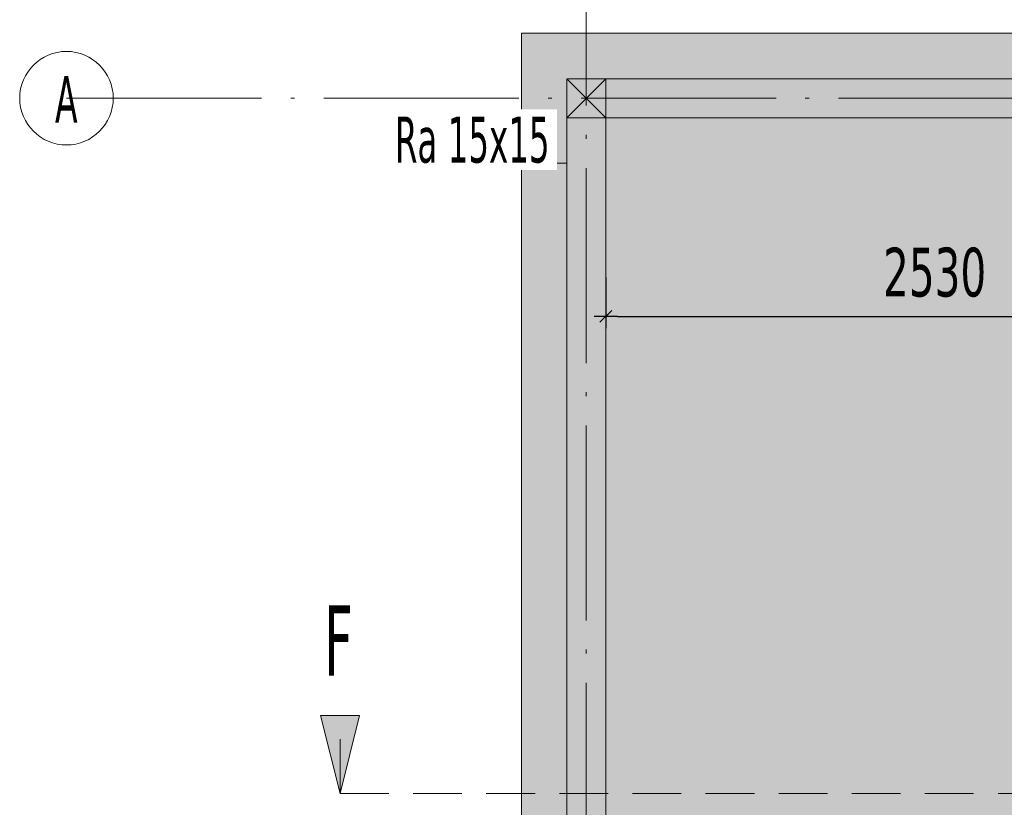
# Model space of a CAD drawing. Header units: millimetres. Extents: x 1567 to 2756, y -116 to 725.
# Tile 248 of 256: x 2261 to 2311, y 140 to 181. Entities that reach past the tile are written whole.
import ezdxf

# ---------------------------------------------------------------- set-up
doc = ezdxf.new("R2010")
doc.units = ezdxf.units.MM
doc.linetypes.add('CADWORK_12', pattern=[3.75, 2.5, -1.25])
doc.linetypes.add('CADWORK_5', pattern=[13.2, 10, -1.5, 0.2, -1.5])
doc.layers.add('Ech.1_75', color=7, linetype='Continuous')
doc.styles.add('tahoma-', font='txt', dxfattribs={"height": 1})
doc.styles.add('tahoma-z-r', font='txt', dxfattribs={"width": 0.704918})
doc.dimstyles.new('ISO-25', dxfattribs={"dimtxt": 2.5, "dimasz": 2.5, "dimexe": 1.25, "dimexo": 0.625, "dimtad": 1, "dimtxsty": 'Standard', "dimcen": 2.5, "dimadec": 0, "dimazin": 0, "dimtfac": 1, "dimtmove": 0, "dimatfit": 3, "dimfxl": 1, "dimarcsym": 0})

# ---------------------------------------------------------------- blocks, each defined once
blk = doc.blocks.new('cw-line-extremity2')
at = {"linetype": 'Continuous', "lineweight": 0}
blk.add_hatch(color=0, dxfattribs=at).paths.add_polyline_path([(0, 0), (2, 0.5), (2, -0.5)])
at = {"color": 0, "linetype": 'Continuous', "lineweight": -2}
for p, q in [((0, 0), (2, 0.5)), ((2, 0.5), (2, -0.5)), ((2, -0.5), (0, 0))]:
    blk.add_line(p, q, dxfattribs=at)
blk = doc.blocks.new('cw-dimension-symbol2')
at = {"color": 0, "linetype": 'Continuous', "lineweight": -2}
for p, q in [((-1, 0), (1, 0)), ((-0.5, -0.5), (0.5, 0.5))]:
    blk.add_line(p, q, dxfattribs=at)
blk = doc.blocks.new('*D162')
at = {"layer": 'Defpoints', "color": 0}
for p in [(2290.747, 167.355), (2324.481, 167.355), (2324.481, 165.355)]:
    blk.add_point(p, dxfattribs=at)
at = {"layer": 'Ech.1_75', "color": 0, "linetype": 'Continuous', "lineweight": -2}
for p, q in [((2290.747, 167.355), (2290.747, 164.755)), ((2324.481, 167.355), (2324.481, 164.755)), ((2291.347, 165.355), (2323.881, 165.355))]:
    blk.add_line(p, q, dxfattribs=at)
at = {"layer": 'Ech.1_75', "color": 0, "lineweight": -2, "xscale": 0.6000000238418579, "yscale": 0.6000000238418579, "zscale": 0.6000000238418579, "rotation": 180}
blk.add_blockref('cw-dimension-symbol2', (2290.747, 165.355), dxfattribs=at)
at = {"layer": 'Ech.1_75', "color": 0, "lineweight": -2, "xscale": 0.6000000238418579, "yscale": 0.6000000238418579, "zscale": 0.6000000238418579}
blk.add_blockref('cw-dimension-symbol2', (2324.481, 165.355), dxfattribs=at)
at = {"layer": 'Ech.1_75', "color": 7, "linetype": 'Continuous', "lineweight": 5, "insert": (2307.614, 167.605), "char_height": 2.5, "attachment_point": 5, "style": 'tahoma-z-r'}
blk.add_mtext('2530', dxfattribs=at)

msp = doc.modelspace()

# ---------------------------------------------------------------- hatches: boundary and pattern name
at = {"layer": 'Ech.1_75', "linetype": 'Continuous', "lineweight": 5, "true_color": 0xf3f3f3, "transparency": 33554687}
for points in [[(2379.747, 179.881), (2286.414, 179.881), (2286.414, 173.214), (2288.747, 173.214), (2288.747, 177.548), (2379.747, 177.548), (2379.747, 179.881)], [(2288.747, 175.548), (2290.747, 175.548), (2290.747, 177.548), (2288.747, 177.548), (2288.747, 175.548)], [(2286.414, -81.052), (2289.094, -81.052), (2289.094, -44.179), (2289.254, -44.179), (2289.254, -81.052), (2290.747, -81.052), (2290.747, -43.466), (2289.654, -43.466), (2289.654, -44.719), (2289.574, -44.719), (2289.574, -44.986), (2289.396, -44.986), (2289.396, -44.879), (2289.416, -44.879), (2289.416, -44.966), (2289.554, -44.966), (2289.554, -44.727), (2289.465, -44.687), (2289.465, -44.35), (2289.554, -44.31), (2289.554, -44.072), (2289.494, -44.072), (2289.405, -44.179), (2289.298, -44.179), (2289.209, -44.072), (2289.139, -44.072), (2289.05, -44.179), (2288.942, -44.179), (2288.853, -44.072), (2288.794, -44.072), (2288.794, -44.31), (2288.883, -44.35), (2288.883, -44.687), (2288.794, -44.727), (2288.794, -44.966), (2288.932, -44.966), (2288.932, -44.879), (2288.952, -44.879), (2288.952, -44.986), (2288.774, -44.986), (2288.774, -44.714), (2288.863, -44.674), (2288.863, -44.363), (2288.774, -44.323), (2288.774, -44.052), (2288.863, -44.052), (2288.952, -44.159), (2289.041, -44.159), (2289.129, -44.052), (2288.907, -44.052), (2288.907, -43.386), (2288.081, -43.386), (2288.081, -41.386), (2287.387, -41.386), (2287.387, 133.948), (2288.747, 133.948), (2288.747, 173.214), (2286.414, 173.214), (2286.414, -81.052)]]:
    msp.add_hatch(color=7, dxfattribs=at).paths.add_polyline_path(points)
at = {"layer": 'Ech.1_75', "linetype": 'Continuous', "lineweight": 5, "true_color": 0xdcdcdc, "transparency": 33554687}
msp.add_hatch(color=254, dxfattribs=at).paths.add_polyline_path([(2290.747, 177.548), (2288.747, 177.548), (2288.747, 175.548), (2290.747, 175.548), (2290.747, 177.548)])
at = {"layer": 'Ech.1_75', "linetype": 'Continuous', "lineweight": 5, "true_color": 0xfdfdfd, "transparency": 33554687}
for points in [[(2335.414, 177.548), (2290.747, 177.548), (2290.747, 175.548), (2335.414, 175.548), (2335.414, 177.548)], [(2290.747, 175.548), (2288.747, 175.548), (2288.747, 135.948), (2290.747, 135.948), (2290.747, 175.548)]]:
    msp.add_hatch(color=7, dxfattribs=at).paths.add_polyline_path(points)
at = {"layer": 'Ech.1_75', "linetype": 'Continuous', "lineweight": 5, "true_color": 0xf3f3f3, "transparency": 33554687}
h = msp.add_hatch(color=7, dxfattribs=at)
h.paths.add_polyline_path([(2290.747, 135.948), (2382.081, 135.948), (2382.081, 175.548), (2349.814, 175.548), (2349.814, 149.441), (2347.814, 149.441), (2347.814, 175.548), (2326.481, 175.548), (2326.481, 149.441), (2324.481, 149.441), (2324.481, 175.548), (2290.747, 175.548), (2290.747, 135.948)])
h.paths.add_polyline_path([(2347.814, 149.374), (2349.414, 149.374), (2349.414, 148.908), (2348.881, 148.908), (2348.881, 148.894), (2349.414, 148.894), (2349.414, 148.902, -0.414214), (2361.821, 136.494), (2348.881, 136.494), (2348.881, 136.481), (2349.414, 136.481), (2349.414, 136.014), (2347.814, 136.014), (2347.814, 136.614), (2347.881, 136.681), (2348.881, 136.681), (2348.881, 148.228), (2348.681, 148.228), (2348.681, 148.268), (2348.441, 148.268), (2348.441, 148.299), (2348.294, 148.299, 0.414214), (2348.227, 148.232), (2348.227, 146.868, 0.414214), (2348.263, 146.832), (2348.53, 146.832), (2348.53, 146.566), (2348.263, 146.566, -0.414214), (2347.961, 146.868), (2347.961, 148.232, -0.414214), (2348.294, 148.566), (2348.441, 148.566), (2348.441, 148.588), (2348.681, 148.588), (2348.681, 148.628), (2348.881, 148.628), (2348.881, 148.708), (2347.881, 148.708), (2347.814, 148.774), (2347.814, 149.374)])
h.paths.add_polyline_path([(2326.481, 149.374), (2326.481, 148.774), (2326.414, 148.708), (2325.414, 148.708), (2325.414, 148.628), (2325.614, 148.628), (2325.614, 148.588), (2325.854, 148.588), (2325.854, 148.566), (2326.001, 148.566, -0.414214), (2326.334, 148.232), (2326.334, 146.868, -0.414214), (2326.031, 146.566), (2325.764, 146.566), (2325.764, 146.832), (2326.031, 146.832, 0.414214), (2326.067, 146.868), (2326.067, 148.232, 0.414214), (2326.001, 148.299), (2325.854, 148.299), (2325.854, 148.268), (2325.614, 148.268), (2325.614, 148.228), (2325.414, 148.228), (2325.414, 136.681), (2326.414, 136.681), (2326.481, 136.614), (2326.481, 136.014), (2324.881, 136.014), (2324.881, 136.481), (2325.414, 136.481), (2325.414, 136.494), (2312.473, 136.494, -0.414214), (2324.881, 148.902), (2324.881, 148.894), (2325.414, 148.894), (2325.414, 148.908), (2324.881, 148.908), (2324.881, 149.374), (2326.481, 149.374)])

# ---------------------------------------------------------------- linework, layer by layer
at = {"layer": 'Ech.1_75', "color": 9, "linetype": 'Continuous', "lineweight": 5, "transparency": 33554687}
for p, q in [((2288.747, 177.548), (2290.747, 175.548)), ((2288.747, 175.548), (2290.747, 177.548))]:
    msp.add_line(p, q, dxfattribs=at)
at = {"layer": 'Ech.1_75', "color": 190, "linetype": 'Continuous', "lineweight": 5}
msp.add_line((2277.115, 143.669), (2277.115, 140.885), dxfattribs=at)
at = {"layer": 'Ech.1_75', "color": 7, "linetype": 'CADWORK_5', "lineweight": 5}
msp.add_lwpolyline([(2289.747, -101.035), (2289.747, 201.614)], dxfattribs=at)
at = {"layer": 'Ech.1_75', "color": 7, "linetype": 'Continuous', "lineweight": 5}
for points in [[(2379.747, 179.881), (2286.414, 179.881), (2286.414, 173.214), (2288.747, 173.214), (2288.747, 177.548), (2379.747, 177.548), (2379.747, 179.881)], [(2290.747, 177.548), (2288.747, 177.548), (2288.747, 175.548), (2290.747, 175.548), (2290.747, 177.548)], [(2288.747, 175.548), (2290.747, 175.548), (2290.747, 177.548), (2288.747, 177.548), (2288.747, 175.548)], [(2335.414, 177.548), (2290.747, 177.548), (2290.747, 175.548), (2335.414, 175.548), (2335.414, 177.548)], [(2290.747, 175.548), (2288.747, 175.548), (2288.747, 135.948), (2290.747, 135.948), (2290.747, 175.548)], [(2290.747, 135.948), (2382.081, 135.948), (2382.081, 175.548), (2349.814, 175.548), (2349.814, 149.441), (2347.814, 149.441), (2347.814, 175.548), (2326.481, 175.548), (2326.481, 149.441), (2324.481, 149.441), (2324.481, 175.548), (2290.747, 175.548), (2290.747, 135.948)]]:
    msp.add_lwpolyline(points, close=True, dxfattribs=at)
msp.add_lwpolyline([(2287.387, -41.386), (2287.387, 133.948), (2288.747, 133.948), (2288.747, 173.214), (2286.414, 173.214), (2286.414, -81.052)], dxfattribs=at)
at = {"layer": 'Ech.1_75', "color": 190, "linetype": 'CADWORK_12', "lineweight": 5}
msp.add_lwpolyline([(2277.115, 140.885), (2398.408, 140.885)], dxfattribs=at)

# ---------------------------------------------------------------- block references
at = {"layer": 'Ech.1_75', "color": 190, "lineweight": 5, "xscale": 2, "yscale": 2, "zscale": 2, "rotation": 90}
msp.add_blockref('cw-line-extremity2', (2277.115, 140.885), dxfattribs=at)

# ---------------------------------------------------------------- texts
at = {"layer": 'Ech.1_75', "color": 190, "linetype": 'Continuous', "style": 'tahoma-', "width": 0.6}
msp.add_text('F', height=3.61, dxfattribs=at).set_placement((2276.299, 146.927))

# ---------------------------------------------------------------- dimensions: what is measured, and where the dimension line sits
at = {"layer": 'Ech.1_75', "color": 7, "linetype": 'Continuous', "lineweight": 5}
dim = msp.add_linear_dim(base=(2324.481, 165.355), p1=(2290.747, 167.355), p2=(2324.481, 167.355), angle=0, text='2530', dimstyle='ISO-25', override={"dimtxt": 2.5, "dimasz": 0.6, "dimexe": 0.6, "dimexo": 0, "dimgap": 0, "dimdec": 0, "dimlfac": 1, "dimtxsty": 'tahoma-z-r', "dimblk": 'cw-dimension-symbol2', "dimclrt": 7, "dimtmove": 2}, dxfattribs=at)
dim.commit()
dim.dimension.update_dxf_attribs({"geometry": '*D162', "text_midpoint": (2307.614, 167.605), "dimtype": 161})

# ---------------------------------------------------------------- wipeouts: each hides what was drawn before it
at = {"linetype": 'Continuous'}
msp.add_wipeout([(2263.081, 174.148), (2263.096, 174.148), (2263.111, 174.148), (2263.126, 174.148), (2263.141, 174.149), (2263.156, 174.149), (2263.171, 174.149), (2263.186, 174.15), (2263.201, 174.151), (2263.216, 174.152), (2263.231, 174.152), (2263.246, 174.153), (2263.261, 174.155), (2263.276, 174.156), (2263.291, 174.157), (2263.306, 174.158), (2263.321, 174.16), (2263.336, 174.161), (2263.351, 174.163), (2263.366, 174.165), (2263.381, 174.167), (2263.396, 174.169), (2263.411, 174.171), (2263.426, 174.173), (2263.441, 174.175), (2263.456, 174.177), (2263.471, 174.18), (2263.486, 174.182), (2263.501, 174.185), (2263.515, 174.187), (2263.53, 174.19), (2263.545, 174.193), (2263.56, 174.196), (2263.575, 174.199), (2263.589, 174.202), (2263.604, 174.206), (2263.619, 174.209), (2263.633, 174.212), (2263.648, 174.216), (2263.663, 174.219), (2263.677, 174.223), (2263.692, 174.227), (2263.707, 174.231), (2263.721, 174.235), (2263.736, 174.239), (2263.75, 174.243), (2263.765, 174.247), (2263.779, 174.252), (2263.793, 174.256), (2263.808, 174.261), (2263.822, 174.265), (2263.837, 174.27), (2263.851, 174.275), (2263.865, 174.28), (2263.879, 174.285), (2263.894, 174.29), (2263.908, 174.295), (2263.922, 174.3), (2263.936, 174.305), (2263.95, 174.311), (2263.964, 174.316), (2263.978, 174.322), (2263.992, 174.328), (2264.006, 174.333), (2264.02, 174.339), (2264.034, 174.345), (2264.048, 174.351), (2264.061, 174.357), (2264.075, 174.364), (2264.089, 174.37), (2264.102, 174.376), (2264.116, 174.383), (2264.13, 174.389), (2264.143, 174.396), (2264.157, 174.403), (2264.17, 174.409), (2264.184, 174.416), (2264.197, 174.423), (2264.21, 174.43), (2264.224, 174.437), (2264.237, 174.445), (2264.25, 174.452), (2264.263, 174.459), (2264.276, 174.467), (2264.289, 174.474), (2264.302, 174.482), (2264.315, 174.49), (2264.328, 174.497), (2264.341, 174.505), (2264.354, 174.513), (2264.367, 174.521), (2264.379, 174.529), (2264.392, 174.538), (2264.404, 174.546), (2264.417, 174.554), (2264.43, 174.563), (2264.442, 174.571), (2264.454, 174.58), (2264.467, 174.589), (2264.479, 174.597), (2264.491, 174.606), (2264.503, 174.615), (2264.516, 174.624), (2264.528, 174.633), (2264.54, 174.642), (2264.552, 174.651), (2264.563, 174.661), (2264.575, 174.67), (2264.587, 174.679), (2264.599, 174.689), (2264.61, 174.699), (2264.622, 174.708), (2264.633, 174.718), (2264.645, 174.728), (2264.656, 174.738), (2264.668, 174.747), (2264.679, 174.758), (2264.69, 174.768), (2264.701, 174.778), (2264.712, 174.788), (2264.723, 174.798), (2264.734, 174.809), (2264.745, 174.819), (2264.756, 174.83), (2264.767, 174.84), (2264.778, 174.851), (2264.788, 174.861), (2264.799, 174.872), (2264.809, 174.883), (2264.82, 174.894), (2264.83, 174.905), (2264.84, 174.916), (2264.851, 174.927), (2264.861, 174.938), (2264.871, 174.949), (2264.881, 174.961), (2264.891, 174.972), (2264.901, 174.983), (2264.91, 174.995), (2264.92, 175.006), (2264.93, 175.018), (2264.939, 175.03), (2264.949, 175.041), (2264.958, 175.053), (2264.968, 175.065), (2264.977, 175.077), (2264.986, 175.089), (2264.995, 175.101), (2265.004, 175.113), (2265.013, 175.125), (2265.022, 175.137), (2265.031, 175.149), (2265.04, 175.162), (2265.048, 175.174), (2265.057, 175.186), (2265.066, 175.199), (2265.074, 175.211), (2265.082, 175.224), (2265.091, 175.236), (2265.099, 175.249), (2265.107, 175.262), (2265.115, 175.275), (2265.123, 175.287), (2265.131, 175.3), (2265.139, 175.313), (2265.146, 175.326), (2265.154, 175.339), (2265.162, 175.352), (2265.169, 175.365), (2265.176, 175.378), (2265.184, 175.392), (2265.191, 175.405), (2265.198, 175.418), (2265.205, 175.431), (2265.212, 175.445), (2265.219, 175.458), (2265.226, 175.472), (2265.232, 175.485), (2265.239, 175.499), (2265.246, 175.512), (2265.252, 175.526), (2265.258, 175.54), (2265.265, 175.553), (2265.271, 175.567), (2265.277, 175.581), (2265.283, 175.595), (2265.289, 175.608), (2265.295, 175.622), (2265.301, 175.636), (2265.306, 175.65), (2265.312, 175.664), (2265.318, 175.678), (2265.323, 175.692), (2265.328, 175.706), (2265.333, 175.721), (2265.339, 175.735), (2265.344, 175.749), (2265.349, 175.763), (2265.354, 175.777), (2265.358, 175.792), (2265.363, 175.806), (2265.368, 175.82), (2265.372, 175.835), (2265.377, 175.849), (2265.381, 175.864), (2265.385, 175.878), (2265.389, 175.893), (2265.393, 175.907), (2265.397, 175.922), (2265.401, 175.936), (2265.405, 175.951), (2265.409, 175.966), (2265.412, 175.98), (2265.416, 175.995), (2265.419, 176.01), (2265.423, 176.024), (2265.426, 176.039), (2265.429, 176.054), (2265.432, 176.068), (2265.435, 176.083), (2265.438, 176.098), (2265.441, 176.113), (2265.443, 176.128), (2265.446, 176.143), (2265.449, 176.157), (2265.451, 176.172), (2265.453, 176.187), (2265.456, 176.202), (2265.458, 176.217), (2265.46, 176.232), (2265.462, 176.247), (2265.463, 176.262), (2265.465, 176.277), (2265.467, 176.292), (2265.468, 176.307), (2265.47, 176.322), (2265.471, 176.337), (2265.473, 176.352), (2265.474, 176.367), (2265.475, 176.382), (2265.476, 176.397), (2265.477, 176.412), (2265.478, 176.427), (2265.478, 176.442), (2265.479, 176.457), (2265.479, 176.472), (2265.48, 176.487), (2265.48, 176.503), (2265.48, 176.518), (2265.48, 176.533), (2265.481, 176.548), (2265.48, 176.563), (2265.48, 176.578), (2265.48, 176.593), (2265.48, 176.608), (2265.479, 176.623), (2265.479, 176.638), (2265.478, 176.653), (2265.478, 176.668), (2265.477, 176.683), (2265.476, 176.698), (2265.475, 176.714), (2265.474, 176.729), (2265.473, 176.744), (2265.471, 176.759), (2265.47, 176.774), (2265.468, 176.789), (2265.467, 176.804), (2265.465, 176.819), (2265.463, 176.834), (2265.462, 176.849), (2265.46, 176.864), (2265.458, 176.878), (2265.456, 176.893), (2265.453, 176.908), (2265.451, 176.923), (2265.449, 176.938), (2265.446, 176.953), (2265.443, 176.968), (2265.441, 176.983), (2265.438, 176.997), (2265.435, 177.012), (2265.432, 177.027), (2265.429, 177.042), (2265.426, 177.057), (2265.423, 177.071), (2265.419, 177.086), (2265.416, 177.101), (2265.412, 177.115), (2265.409, 177.13), (2265.405, 177.145), (2265.401, 177.159), (2265.397, 177.174), (2265.393, 177.188), (2265.389, 177.203), (2265.385, 177.217), (2265.381, 177.232), (2265.377, 177.246), (2265.372, 177.261), (2265.368, 177.275), (2265.363, 177.289), (2265.358, 177.304), (2265.354, 177.318), (2265.349, 177.332), (2265.344, 177.347), (2265.339, 177.361), (2265.333, 177.375), (2265.328, 177.389), (2265.323, 177.403), (2265.318, 177.417), (2265.312, 177.431), (2265.306, 177.445), (2265.301, 177.459), (2265.295, 177.473), (2265.289, 177.487), (2265.283, 177.501), (2265.277, 177.515), (2265.271, 177.529), (2265.265, 177.542), (2265.258, 177.556), (2265.252, 177.57), (2265.246, 177.583), (2265.239, 177.597), (2265.232, 177.61), (2265.226, 177.624), (2265.219, 177.637), (2265.212, 177.651), (2265.205, 177.664), (2265.198, 177.677), (2265.191, 177.691), (2265.184, 177.704), (2265.176, 177.717), (2265.169, 177.73), (2265.162, 177.743), (2265.154, 177.756), (2265.146, 177.769), (2265.139, 177.782), (2265.131, 177.795), (2265.123, 177.808), (2265.115, 177.821), (2265.107, 177.834), (2265.099, 177.846), (2265.091, 177.859), (2265.082, 177.872), (2265.074, 177.884), (2265.066, 177.897), (2265.057, 177.909), (2265.048, 177.922), (2265.04, 177.934), (2265.031, 177.946), (2265.022, 177.958), (2265.013, 177.971), (2265.004, 177.983), (2264.995, 177.995), (2264.986, 178.007), (2264.977, 178.019), (2264.968, 178.031), (2264.958, 178.042), (2264.949, 178.054), (2264.939, 178.066), (2264.93, 178.078), (2264.92, 178.089), (2264.91, 178.101), (2264.901, 178.112), (2264.891, 178.124), (2264.881, 178.135), (2264.871, 178.146), (2264.861, 178.157), (2264.851, 178.169), (2264.84, 178.18), (2264.83, 178.191), (2264.82, 178.202), (2264.809, 178.213), (2264.799, 178.223), (2264.788, 178.234), (2264.778, 178.245), (2264.767, 178.255), (2264.756, 178.266), (2264.745, 178.277), (2264.734, 178.287), (2264.723, 178.297), (2264.712, 178.308), (2264.701, 178.318), (2264.69, 178.328), (2264.679, 178.338), (2264.668, 178.348), (2264.656, 178.358), (2264.645, 178.368), (2264.633, 178.378), (2264.622, 178.387), (2264.61, 178.397), (2264.599, 178.407), (2264.587, 178.416), (2264.575, 178.426), (2264.563, 178.435), (2264.552, 178.444), (2264.54, 178.453), (2264.528, 178.462), (2264.516, 178.472), (2264.503, 178.481), (2264.491, 178.489), (2264.479, 178.498), (2264.467, 178.507), (2264.454, 178.516), (2264.442, 178.524), (2264.43, 178.533), (2264.417, 178.541), (2264.404, 178.55), (2264.392, 178.558), (2264.379, 178.566), (2264.367, 178.574), (2264.354, 178.582), (2264.341, 178.59), (2264.328, 178.598), (2264.315, 178.606), (2264.302, 178.614), (2264.289, 178.621), (2264.276, 178.629), (2264.263, 178.636), (2264.25, 178.644), (2264.237, 178.651), (2264.224, 178.658), (2264.21, 178.665), (2264.197, 178.672), (2264.184, 178.679), (2264.17, 178.686), (2264.157, 178.693), (2264.143, 178.7), (2264.13, 178.706), (2264.116, 178.713), (2264.102, 178.719), (2264.089, 178.726), (2264.075, 178.732), (2264.061, 178.738), (2264.048, 178.744), (2264.034, 178.75), (2264.02, 178.756), (2264.006, 178.762), (2263.992, 178.768), (2263.978, 178.774), (2263.964, 178.779), (2263.95, 178.785), (2263.936, 178.79), (2263.922, 178.795), (2263.908, 178.801), (2263.894, 178.806), (2263.879, 178.811), (2263.865, 178.816), (2263.851, 178.821), (2263.837, 178.826), (2263.822, 178.83), (2263.808, 178.835), (2263.793, 178.839), (2263.779, 178.844), (2263.765, 178.848), (2263.75, 178.852), (2263.736, 178.857), (2263.721, 178.861), (2263.707, 178.865), (2263.692, 178.869), (2263.677, 178.872), (2263.663, 178.876), (2263.648, 178.88), (2263.633, 178.883), (2263.619, 178.887), (2263.604, 178.89), (2263.589, 178.893), (2263.575, 178.896), (2263.56, 178.899), (2263.545, 178.902), (2263.53, 178.905), (2263.515, 178.908), (2263.501, 178.911), (2263.486, 178.913), (2263.471, 178.916), (2263.456, 178.918), (2263.441, 178.921), (2263.426, 178.923), (2263.411, 178.925), (2263.396, 178.927), (2263.381, 178.929), (2263.366, 178.931), (2263.351, 178.932), (2263.336, 178.934), (2263.321, 178.936), (2263.306, 178.937), (2263.291, 178.938), (2263.276, 178.94), (2263.261, 178.941), (2263.246, 178.942), (2263.231, 178.943), (2263.216, 178.944), (2263.201, 178.945), (2263.186, 178.945), (2263.171, 178.946), (2263.156, 178.947), (2263.141, 178.947), (2263.126, 178.947), (2263.111, 178.948), (2263.096, 178.948), (2263.081, 178.948), (2263.065, 178.948), (2263.05, 178.948), (2263.035, 178.947), (2263.02, 178.947), (2263.005, 178.947), (2262.99, 178.946), (2262.975, 178.945), (2262.96, 178.945), (2262.945, 178.944), (2262.93, 178.943), (2262.915, 178.942), (2262.9, 178.941), (2262.885, 178.94), (2262.87, 178.938), (2262.855, 178.937), (2262.84, 178.936), (2262.825, 178.934), (2262.81, 178.932), (2262.795, 178.931), (2262.78, 178.929), (2262.765, 178.927), (2262.75, 178.925), (2262.735, 178.923), (2262.72, 178.921), (2262.705, 178.918), (2262.69, 178.916), (2262.675, 178.913), (2262.66, 178.911), (2262.646, 178.908), (2262.631, 178.905), (2262.616, 178.902), (2262.601, 178.899), (2262.586, 178.896), (2262.572, 178.893), (2262.557, 178.89), (2262.542, 178.887), (2262.528, 178.883), (2262.513, 178.88), (2262.498, 178.876), (2262.484, 178.872), (2262.469, 178.869), (2262.455, 178.865), (2262.44, 178.861), (2262.425, 178.857), (2262.411, 178.852), (2262.396, 178.848), (2262.382, 178.844), (2262.368, 178.839), (2262.353, 178.835), (2262.339, 178.83), (2262.325, 178.826), (2262.31, 178.821), (2262.296, 178.816), (2262.282, 178.811), (2262.268, 178.806), (2262.253, 178.801), (2262.239, 178.795), (2262.225, 178.79), (2262.211, 178.785), (2262.197, 178.779), (2262.183, 178.774), (2262.169, 178.768), (2262.155, 178.762), (2262.141, 178.756), (2262.127, 178.75), (2262.114, 178.744), (2262.1, 178.738), (2262.086, 178.732), (2262.072, 178.726), (2262.059, 178.719), (2262.045, 178.713), (2262.031, 178.706), (2262.018, 178.7), (2262.004, 178.693), (2261.991, 178.686), (2261.978, 178.679), (2261.964, 178.672), (2261.951, 178.665), (2261.938, 178.658), (2261.924, 178.651), (2261.911, 178.644), (2261.898, 178.636), (2261.885, 178.629), (2261.872, 178.621), (2261.859, 178.614), (2261.846, 178.606), (2261.833, 178.598), (2261.82, 178.59), (2261.807, 178.582), (2261.795, 178.574), (2261.782, 178.566), (2261.769, 178.558), (2261.757, 178.55), (2261.744, 178.541), (2261.732, 178.533), (2261.719, 178.524), (2261.707, 178.516), (2261.694, 178.507), (2261.682, 178.498), (2261.67, 178.489), (2261.658, 178.481), (2261.646, 178.472), (2261.634, 178.462), (2261.622, 178.453), (2261.61, 178.444), (2261.598, 178.435), (2261.586, 178.426), (2261.574, 178.416), (2261.562, 178.407), (2261.551, 178.397), (2261.539, 178.387), (2261.528, 178.378), (2261.516, 178.368), (2261.505, 178.358), (2261.493, 178.348), (2261.482, 178.338), (2261.471, 178.328), (2261.46, 178.318), (2261.449, 178.308), (2261.438, 178.297), (2261.427, 178.287), (2261.416, 178.277), (2261.405, 178.266), (2261.394, 178.255), (2261.383, 178.245), (2261.373, 178.234), (2261.362, 178.223), (2261.352, 178.213), (2261.341, 178.202), (2261.331, 178.191), (2261.321, 178.18), (2261.311, 178.169), (2261.3, 178.157), (2261.29, 178.146), (2261.28, 178.135), (2261.27, 178.124), (2261.26, 178.112), (2261.251, 178.101), (2261.241, 178.089), (2261.231, 178.078), (2261.222, 178.066), (2261.212, 178.054), (2261.203, 178.042), (2261.193, 178.031), (2261.184, 178.019), (2261.175, 178.007), (2261.166, 177.995), (2261.157, 177.983), (2261.148, 177.971), (2261.139, 177.958), (2261.13, 177.946), (2261.121, 177.934), (2261.113, 177.922), (2261.104, 177.909), (2261.096, 177.897), (2261.087, 177.884), (2261.079, 177.872), (2261.07, 177.859), (2261.062, 177.846), (2261.054, 177.834), (2261.046, 177.821), (2261.038, 177.808), (2261.03, 177.795), (2261.022, 177.782), (2261.015, 177.769), (2261.007, 177.756), (2261, 177.743), (2260.992, 177.73), (2260.985, 177.717), (2260.977, 177.704), (2260.97, 177.691), (2260.963, 177.677), (2260.956, 177.664), (2260.949, 177.651), (2260.942, 177.637), (2260.935, 177.624), (2260.929, 177.61), (2260.922, 177.597), (2260.915, 177.583), (2260.909, 177.57), (2260.903, 177.556), (2260.896, 177.542), (2260.89, 177.529), (2260.884, 177.515), (2260.878, 177.501), (2260.872, 177.487), (2260.866, 177.473), (2260.86, 177.459), (2260.855, 177.445), (2260.849, 177.431), (2260.844, 177.417), (2260.838, 177.403), (2260.833, 177.389), (2260.828, 177.375), (2260.822, 177.361), (2260.817, 177.347), (2260.812, 177.332), (2260.807, 177.318), (2260.803, 177.304), (2260.798, 177.289), (2260.793, 177.275), (2260.789, 177.261), (2260.784, 177.246), (2260.78, 177.232), (2260.776, 177.217), (2260.772, 177.203), (2260.768, 177.188), (2260.764, 177.174), (2260.76, 177.159), (2260.756, 177.145), (2260.752, 177.13), (2260.749, 177.115), (2260.745, 177.101), (2260.742, 177.086), (2260.738, 177.071), (2260.735, 177.057), (2260.732, 177.042), (2260.729, 177.027), (2260.726, 177.012), (2260.723, 176.997), (2260.72, 176.983), (2260.718, 176.968), (2260.715, 176.953), (2260.712, 176.938), (2260.71, 176.923), (2260.708, 176.908), (2260.706, 176.893), (2260.703, 176.878), (2260.701, 176.864), (2260.699, 176.849), (2260.698, 176.834), (2260.696, 176.819), (2260.694, 176.804), (2260.693, 176.789), (2260.691, 176.774), (2260.69, 176.759), (2260.689, 176.744), (2260.687, 176.729), (2260.686, 176.714), (2260.685, 176.698), (2260.684, 176.683), (2260.684, 176.668), (2260.683, 176.653), (2260.682, 176.638), (2260.682, 176.623), (2260.681, 176.608), (2260.681, 176.593), (2260.681, 176.578), (2260.681, 176.563), (2260.681, 176.548), (2260.681, 176.533), (2260.681, 176.518), (2260.681, 176.503), (2260.681, 176.487), (2260.682, 176.472), (2260.682, 176.457), (2260.683, 176.442), (2260.684, 176.427), (2260.684, 176.412), (2260.685, 176.397), (2260.686, 176.382), (2260.687, 176.367), (2260.689, 176.352), (2260.69, 176.337), (2260.691, 176.322), (2260.693, 176.307), (2260.694, 176.292), (2260.696, 176.277), (2260.698, 176.262), (2260.699, 176.247), (2260.701, 176.232), (2260.703, 176.217), (2260.706, 176.202), (2260.708, 176.187), (2260.71, 176.172), (2260.712, 176.157), (2260.715, 176.143), (2260.718, 176.128), (2260.72, 176.113), (2260.723, 176.098), (2260.726, 176.083), (2260.729, 176.068), (2260.732, 176.054), (2260.735, 176.039), (2260.738, 176.024), (2260.742, 176.01), (2260.745, 175.995), (2260.749, 175.98), (2260.752, 175.966), (2260.756, 175.951), (2260.76, 175.936), (2260.764, 175.922), (2260.768, 175.907), (2260.772, 175.893), (2260.776, 175.878), (2260.78, 175.864), (2260.784, 175.849), (2260.789, 175.835), (2260.793, 175.82), (2260.798, 175.806), (2260.803, 175.792), (2260.807, 175.777), (2260.812, 175.763), (2260.817, 175.749), (2260.822, 175.735), (2260.828, 175.721), (2260.833, 175.706), (2260.838, 175.692), (2260.844, 175.678), (2260.849, 175.664), (2260.855, 175.65), (2260.86, 175.636), (2260.866, 175.622), (2260.872, 175.608), (2260.878, 175.595), (2260.884, 175.581), (2260.89, 175.567), (2260.896, 175.553), (2260.903, 175.54), (2260.909, 175.526), (2260.915, 175.512), (2260.922, 175.499), (2260.929, 175.485), (2260.935, 175.472), (2260.942, 175.458), (2260.949, 175.445), (2260.956, 175.431), (2260.963, 175.418), (2260.97, 175.405), (2260.977, 175.392), (2260.985, 175.378), (2260.992, 175.365), (2261, 175.352), (2261.007, 175.339), (2261.015, 175.326), (2261.022, 175.313), (2261.03, 175.3), (2261.038, 175.287), (2261.046, 175.275), (2261.054, 175.262), (2261.062, 175.249), (2261.07, 175.236), (2261.079, 175.224), (2261.087, 175.211), (2261.096, 175.199), (2261.104, 175.186), (2261.113, 175.174), (2261.121, 175.162), (2261.13, 175.149), (2261.139, 175.137), (2261.148, 175.125), (2261.157, 175.113), (2261.166, 175.101), (2261.175, 175.089), (2261.184, 175.077), (2261.193, 175.065), (2261.203, 175.053), (2261.212, 175.041), (2261.222, 175.03), (2261.231, 175.018), (2261.241, 175.006), (2261.251, 174.995), (2261.26, 174.983), (2261.27, 174.972), (2261.28, 174.961), (2261.29, 174.949), (2261.3, 174.938), (2261.311, 174.927), (2261.321, 174.916), (2261.331, 174.905), (2261.341, 174.894), (2261.352, 174.883), (2261.362, 174.872), (2261.373, 174.861), (2261.383, 174.851), (2261.394, 174.84), (2261.405, 174.83), (2261.416, 174.819), (2261.427, 174.809), (2261.438, 174.798), (2261.449, 174.788), (2261.46, 174.778), (2261.471, 174.768), (2261.482, 174.758), (2261.493, 174.747), (2261.505, 174.738), (2261.516, 174.728), (2261.528, 174.718), (2261.539, 174.708), (2261.551, 174.699), (2261.562, 174.689), (2261.574, 174.679), (2261.586, 174.67), (2261.598, 174.661), (2261.61, 174.651), (2261.622, 174.642), (2261.634, 174.633), (2261.646, 174.624), (2261.658, 174.615), (2261.67, 174.606), (2261.682, 174.597), (2261.694, 174.589), (2261.707, 174.58), (2261.719, 174.571), (2261.732, 174.563), (2261.744, 174.554), (2261.757, 174.546), (2261.769, 174.538), (2261.782, 174.529), (2261.795, 174.521), (2261.807, 174.513), (2261.82, 174.505), (2261.833, 174.497), (2261.846, 174.49), (2261.859, 174.482), (2261.872, 174.474), (2261.885, 174.467), (2261.898, 174.459), (2261.911, 174.452), (2261.924, 174.445), (2261.938, 174.437), (2261.951, 174.43), (2261.964, 174.423), (2261.978, 174.416), (2261.991, 174.409), (2262.004, 174.403), (2262.018, 174.396), (2262.031, 174.389), (2262.045, 174.383), (2262.059, 174.376), (2262.072, 174.37), (2262.086, 174.364), (2262.1, 174.357), (2262.114, 174.351), (2262.127, 174.345), (2262.141, 174.339), (2262.155, 174.333), (2262.169, 174.328), (2262.183, 174.322), (2262.197, 174.316), (2262.211, 174.311), (2262.225, 174.305), (2262.239, 174.3), (2262.253, 174.295), (2262.268, 174.29), (2262.282, 174.285), (2262.296, 174.28), (2262.31, 174.275), (2262.325, 174.27), (2262.339, 174.265), (2262.353, 174.261), (2262.368, 174.256), (2262.382, 174.252), (2262.396, 174.247), (2262.411, 174.243), (2262.425, 174.239), (2262.44, 174.235), (2262.455, 174.231), (2262.469, 174.227), (2262.484, 174.223), (2262.498, 174.219), (2262.513, 174.216), (2262.528, 174.212), (2262.542, 174.209), (2262.557, 174.206), (2262.572, 174.202), (2262.586, 174.199), (2262.601, 174.196), (2262.616, 174.193), (2262.631, 174.19), (2262.646, 174.187), (2262.66, 174.185), (2262.675, 174.182), (2262.69, 174.18), (2262.705, 174.177), (2262.72, 174.175), (2262.735, 174.173), (2262.75, 174.171), (2262.765, 174.169), (2262.78, 174.167), (2262.795, 174.165), (2262.81, 174.163), (2262.825, 174.161), (2262.84, 174.16), (2262.855, 174.158), (2262.87, 174.157), (2262.885, 174.156), (2262.9, 174.155), (2262.915, 174.153), (2262.93, 174.152), (2262.945, 174.152), (2262.96, 174.151), (2262.975, 174.15), (2262.99, 174.149), (2263.005, 174.149), (2263.02, 174.149), (2263.035, 174.148), (2263.05, 174.148), (2263.065, 174.148)], dxfattribs=at).dxf.layer = 'Ech.1_75'

# ---------------------------------------------------------------- next in the draw order: linework, layer by layer
at = {"layer": 'Ech.1_75', "color": 7, "linetype": 'CADWORK_5', "lineweight": 5}
msp.add_lwpolyline([(2263.081, 176.548), (2422.423, 176.548)], dxfattribs=at)
at = {"layer": 'Ech.1_75', "color": 7, "lineweight": 5}
msp.add_circle((2263.081, 176.548), 2.4, dxfattribs=at)

# ---------------------------------------------------------------- next in the draw order: texts
at = {"layer": 'Ech.1_75', "color": 7, "linetype": 'Continuous', "style": 'tahoma-', "width": 0.6}
msp.add_text('A', height=2.392, dxfattribs=at).set_placement((2262.492, 175.298))
at = {"layer": 'Ech.1_75', "color": 7, "linetype": 'Continuous', "insert": (2279.926, 175.603), "char_height": 2.5, "attachment_point": 1, "style": 'tahoma-', "bg_fill": 3, "box_fill_scale": 1.15, "bg_fill_color": 256, "bg_fill_true_color": 13158600, "bg_fill_transparency": 33554687}
msp.add_mtext('\\A1;\\fTahoma|b0|i0;\\W0.600000;\\H2.354800;Ra 15x15', dxfattribs=at)

doc.saveas('drawing.dxf')
